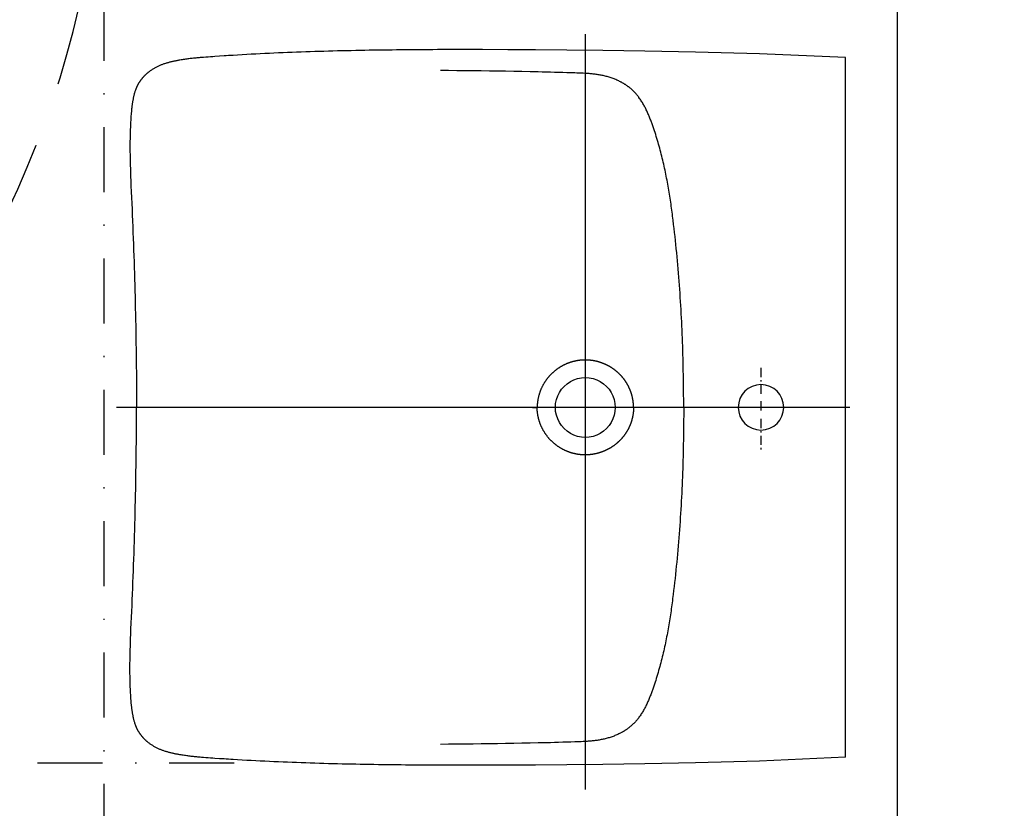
# Model space of a CAD drawing. Header units: millimetres. Extents: x 42924 to 92944, y -369470 to -179866.
# Tile 128 of 256: x 60004 to 60080, y -180898 to -180838. Entities that reach past the tile are written whole.
import ezdxf

# ---------------------------------------------------------------- set-up
doc = ezdxf.new("R2010")
doc.units = ezdxf.units.MM
doc.linetypes.add('216-500', pattern=[2.5, 1.5, -1])
doc.linetypes.add('STRICHPUNKTX2', pattern=[2, 1, -0.5, 0, -0.5])
doc.layers.get('0').update_dxf_attribs({"color": 8})
doc.layers.add('!! 2_proj ściany remont', color=8, linetype='Continuous')
doc.layers.add('!! 2_wypos-sanitarne', color=8, linetype='Continuous')
doc.layers.add('E_SAP_ZASIĘG', color=150, linetype='Continuous', plot=False)

# ---------------------------------------------------------------- blocks, each defined once
blk = doc.blocks.new('gvb')
at = {"linetype": 'STRICHPUNKTX2', "ltscale": 5}
for p, q in [((130664.969, 14667.746), (130664.969, 14497.746)), ((130654.969, 14507.746), (130824.969, 14507.746))]:
    blk.add_line(p, q, dxfattribs=at)
at = {"linetype": '216-500', "ltscale": 5}
blk.add_circle((130739.969, 14582.746), 75, dxfattribs=at)
blk = doc.blocks.new('A$Cfa5879fe')
for points in [[(-0.26899, -0.00001), (0.26899, 0.00001)], [(-0.269, -0.00004), (-0.27185, -0.06611), (-0.27328, -0.11534), (-0.27405, -0.15428), (-0.2745, -0.18653), (-0.27478, -0.21409), (-0.27495, -0.23818), (-0.27507, -0.25961), (-0.27513, -0.27892), (-0.27514, -0.28919)], [(0.269, -0.00004), (0.27186, -0.06611), (0.27328, -0.11533), (0.27406, -0.15427), (0.27451, -0.18652), (0.27479, -0.21408), (0.27496, -0.23818), (0.27507, -0.2596), (0.27514, -0.27891), (0.27515, -0.28918)], [(-0.03104, -0.06497), (-0.0322, -0.06497)], [(-0.0217, -0.06497), (-0.0287, -0.06497)], [(-0.0182, -0.06497), (-0.01937, -0.06497)], [(-0.00887, -0.06497), (-0.01587, -0.06497)], [(0.00475, -0.06495), (-0.00225, -0.06495)], [(0.01758, -0.06495), (0.01058, -0.06495)], [(0.02108, -0.06495), (0.01991, -0.06495)], [(0.03041, -0.06495), (0.02341, -0.06495)], [(-0.00005, -0.12438), (-0.00319, -0.12438), (-0.00632, -0.12439), (-0.00946, -0.12441), (-0.01259, -0.12444), (-0.01572, -0.12447), (-0.01886, -0.1245), (-0.02199, -0.12455), (-0.02512, -0.1246), (-0.02826, -0.12466), (-0.03139, -0.12472), (-0.03452, -0.12479), (-0.03766, -0.12487), (-0.04079, -0.12496), (-0.04392, -0.12505), (-0.04705, -0.12515), (-0.05019, -0.12526), (-0.05332, -0.12538), (-0.05645, -0.1255), (-0.05958, -0.12563), (-0.06271, -0.12577), (-0.06584, -0.12592), (-0.06897, -0.12607), (-0.0721, -0.12624), (-0.07523, -0.12641), (-0.07836, -0.12659), (-0.08149, -0.12677), (-0.08462, -0.12697), (-0.08774, -0.12718), (-0.09087, -0.12739), (-0.094, -0.12761), (-0.09712, -0.12784), (-0.10025, -0.12808), (-0.10337, -0.12833), (-0.10649, -0.12859), (-0.10961, -0.12886), (-0.11274, -0.12914), (-0.11586, -0.12943), (-0.11898, -0.12972), (-0.1221, -0.13003), (-0.12521, -0.13035), (-0.12833, -0.13067), (-0.13145, -0.13101), (-0.13456, -0.13135), (-0.13767, -0.13171), (-0.14079, -0.13208), (-0.1439, -0.13246), (-0.14545, -0.13265), (-0.14701, -0.13285), (-0.14856, -0.13305), (-0.15011, -0.13326), (-0.15167, -0.13347), (-0.15322, -0.13368), (-0.15477, -0.1339), (-0.15632, -0.13412), (-0.15787, -0.13435), (-0.15942, -0.13458), (-0.16097, -0.13482), (-0.16252, -0.13506), (-0.16407, -0.13531), (-0.16561, -0.13556), (-0.16716, -0.13582), (-0.1687, -0.13608), (-0.17025, -0.13635), (-0.17179, -0.13663), (-0.17333, -0.13691), (-0.17487, -0.1372), (-0.17641, -0.13749), (-0.17795, -0.13779), (-0.17948, -0.1381), (-0.18102, -0.13842), (-0.18255, -0.13874), (-0.18408, -0.13907), (-0.18562, -0.13941), (-0.18714, -0.13975), (-0.18867, -0.1401), (-0.1902, -0.14046), (-0.19172, -0.14083), (-0.19324, -0.14121), (-0.19476, -0.14159), (-0.19628, -0.14198), (-0.19779, -0.14238), (-0.1993, -0.14279), (-0.20081, -0.14321), (-0.20232, -0.14364), (-0.20383, -0.14407), (-0.20533, -0.14452), (-0.20683, -0.14497), (-0.20833, -0.14543), (-0.20982, -0.1459), (-0.21131, -0.14638), (-0.2128, -0.14687), (-0.21429, -0.14737), (-0.21577, -0.14788), (-0.21725, -0.1484), (-0.21799, -0.14866), (-0.21872, -0.14893), (-0.21946, -0.1492), (-0.22019, -0.14947), (-0.22093, -0.14975), (-0.22166, -0.15003), (-0.22238, -0.15032), (-0.22311, -0.15061), (-0.22384, -0.15091), (-0.22456, -0.15121), (-0.22528, -0.15152), (-0.226, -0.15183), (-0.22671, -0.15215), (-0.22743, -0.15248), (-0.22814, -0.15281), (-0.22884, -0.15315), (-0.22955, -0.1535), (-0.23025, -0.15385), (-0.23094, -0.15421), (-0.23163, -0.15458), (-0.23232, -0.15496), (-0.233, -0.15534), (-0.23368, -0.15573), (-0.23435, -0.15614), (-0.23502, -0.15655), (-0.23568, -0.15697), (-0.23634, -0.1574), (-0.23699, -0.15784), (-0.23763, -0.15829), (-0.23826, -0.15875), (-0.23858, -0.15898), (-0.23889, -0.15922), (-0.2392, -0.15946), (-0.23951, -0.1597), (-0.23982, -0.15995), (-0.24012, -0.16019), (-0.24042, -0.16044), (-0.24072, -0.1607), (-0.24102, -0.16095), (-0.24131, -0.16121), (-0.24161, -0.16147), (-0.2419, -0.16173), (-0.24218, -0.162), (-0.24247, -0.16227), (-0.24275, -0.16254), (-0.24303, -0.16282), (-0.24331, -0.1631), (-0.24358, -0.16338), (-0.24385, -0.16366), (-0.24412, -0.16394), (-0.24438, -0.16423), (-0.24465, -0.16452), (-0.2449, -0.16482), (-0.24516, -0.16512), (-0.24541, -0.16542), (-0.24566, -0.16572), (-0.24591, -0.16602), (-0.24615, -0.16633), (-0.24639, -0.16664), (-0.24663, -0.16695), (-0.24686, -0.16727), (-0.24709, -0.16758), (-0.24732, -0.1679), (-0.24754, -0.16822), (-0.24776, -0.16855), (-0.24798, -0.16887), (-0.2482, -0.1692), (-0.24841, -0.16953), (-0.24862, -0.16986), (-0.24882, -0.1702), (-0.24903, -0.17053), (-0.24923, -0.17087), (-0.24943, -0.17121), (-0.24962, -0.17155), (-0.24981, -0.17189), (-0.25, -0.17223), (-0.25019, -0.17258), (-0.25037, -0.17292), (-0.25073, -0.17362), (-0.25107, -0.17433), (-0.25141, -0.17503), (-0.25173, -0.17575), (-0.25204, -0.17647), (-0.25234, -0.17719), (-0.25263, -0.17792), (-0.25291, -0.17865), (-0.25318, -0.17939), (-0.25344, -0.18013), (-0.25368, -0.18087), (-0.25392, -0.18162), (-0.25414, -0.18237), (-0.25436, -0.18312), (-0.25456, -0.18388), (-0.25475, -0.18464), (-0.25494, -0.1854), (-0.25511, -0.18617), (-0.25528, -0.18693), (-0.25543, -0.1877), (-0.25558, -0.18847), (-0.25571, -0.18924), (-0.25584, -0.19002), (-0.25596, -0.19079), (-0.25607, -0.19157), (-0.25617, -0.19234), (-0.25627, -0.19312), (-0.25636, -0.1939), (-0.25644, -0.19468), (-0.25651, -0.19546), (-0.25658, -0.19624), (-0.25665, -0.19702), (-0.25671, -0.1978), (-0.25676, -0.19858), (-0.25681, -0.19937), (-0.25686, -0.20015), (-0.25694, -0.20171), (-0.25701, -0.20328), (-0.25708, -0.20484), (-0.25713, -0.20641), (-0.25719, -0.20798), (-0.25729, -0.21111), (-0.25739, -0.21424), (-0.25748, -0.21737), (-0.25757, -0.22051), (-0.25766, -0.22364), (-0.25774, -0.22677), (-0.25782, -0.2299), (-0.25789, -0.23304), (-0.25797, -0.23617), (-0.2581, -0.24244), (-0.25822, -0.2487), (-0.25834, -0.25497), (-0.25844, -0.26124), (-0.25853, -0.2675), (-0.25862, -0.27377), (-0.2587, -0.28004), (-0.25878, -0.28631), (-0.25884, -0.29257), (-0.25891, -0.29884), (-0.25897, -0.30511), (-0.25902, -0.31138)], [(0.00007, -0.12438), (0.0032, -0.12438), (0.00633, -0.12439), (0.00947, -0.12441), (0.0126, -0.12444), (0.01573, -0.12447), (0.01887, -0.1245), (0.022, -0.12455), (0.02514, -0.1246), (0.02827, -0.12466), (0.0314, -0.12472), (0.03454, -0.12479), (0.03767, -0.12487), (0.0408, -0.12496), (0.04393, -0.12505), (0.04707, -0.12515), (0.0502, -0.12526), (0.05333, -0.12538), (0.05646, -0.1255), (0.05959, -0.12563), (0.06272, -0.12577), (0.06585, -0.12592), (0.06898, -0.12607), (0.07211, -0.12624), (0.07524, -0.12641), (0.07837, -0.12659), (0.0815, -0.12677), (0.08463, -0.12697), (0.08775, -0.12718), (0.09088, -0.12739), (0.09401, -0.12761), (0.09713, -0.12784), (0.10026, -0.12808), (0.10338, -0.12833), (0.1065, -0.12859), (0.10963, -0.12886), (0.11275, -0.12914), (0.11587, -0.12943), (0.11899, -0.12972), (0.12211, -0.13003), (0.12523, -0.13035), (0.12834, -0.13067), (0.13146, -0.13101), (0.13457, -0.13135), (0.13769, -0.13171), (0.1408, -0.13208), (0.14391, -0.13246), (0.14546, -0.13265), (0.14702, -0.13285), (0.14857, -0.13305), (0.15013, -0.13326), (0.15168, -0.13347), (0.15323, -0.13368), (0.15478, -0.1339), (0.15633, -0.13412), (0.15788, -0.13435), (0.15943, -0.13458), (0.16098, -0.13482), (0.16253, -0.13506), (0.16408, -0.13531), (0.16563, -0.13556), (0.16717, -0.13582), (0.16872, -0.13608), (0.17026, -0.13635), (0.1718, -0.13663), (0.17334, -0.13691), (0.17488, -0.1372), (0.17642, -0.13749), (0.17796, -0.13779), (0.1795, -0.1381), (0.18103, -0.13842), (0.18256, -0.13874), (0.1841, -0.13907), (0.18563, -0.13941), (0.18716, -0.13975), (0.18868, -0.1401), (0.19021, -0.14046), (0.19173, -0.14083), (0.19325, -0.14121), (0.19477, -0.14159), (0.19629, -0.14198), (0.1978, -0.14238), (0.19932, -0.14279), (0.20083, -0.14321), (0.20233, -0.14364), (0.20384, -0.14407), (0.20534, -0.14452), (0.20684, -0.14497), (0.20834, -0.14543), (0.20983, -0.1459), (0.21133, -0.14638), (0.21281, -0.14687), (0.2143, -0.14737), (0.21578, -0.14788), (0.21726, -0.1484), (0.218, -0.14866), (0.21874, -0.14893), (0.21947, -0.1492), (0.2202, -0.14947), (0.22094, -0.14975), (0.22167, -0.15003), (0.2224, -0.15032), (0.22312, -0.15061), (0.22385, -0.15091), (0.22457, -0.15121), (0.22529, -0.15152), (0.22601, -0.15183), (0.22673, -0.15215), (0.22744, -0.15248), (0.22815, -0.15281), (0.22886, -0.15315), (0.22956, -0.1535), (0.23026, -0.15385), (0.23095, -0.15421), (0.23165, -0.15458), (0.23233, -0.15496), (0.23302, -0.15534), (0.23369, -0.15573), (0.23437, -0.15614), (0.23503, -0.15655), (0.23569, -0.15697), (0.23635, -0.1574), (0.237, -0.15784), (0.23764, -0.15829), (0.23827, -0.15875), (0.23859, -0.15898), (0.2389, -0.15922), (0.23921, -0.15946), (0.23952, -0.1597), (0.23983, -0.15995), (0.24013, -0.16019), (0.24043, -0.16044), (0.24073, -0.1607), (0.24103, -0.16095), (0.24132, -0.16121), (0.24162, -0.16147), (0.24191, -0.16173), (0.24219, -0.162), (0.24248, -0.16227), (0.24276, -0.16254), (0.24304, -0.16282), (0.24332, -0.1631), (0.24359, -0.16338), (0.24386, -0.16366), (0.24413, -0.16394), (0.2444, -0.16423), (0.24466, -0.16452), (0.24492, -0.16482), (0.24517, -0.16512), (0.24542, -0.16542), (0.24567, -0.16572), (0.24592, -0.16602), (0.24616, -0.16633), (0.2464, -0.16664), (0.24664, -0.16695), (0.24687, -0.16727), (0.2471, -0.16758), (0.24733, -0.1679), (0.24755, -0.16822), (0.24778, -0.16855), (0.24799, -0.16887), (0.24821, -0.1692), (0.24842, -0.16953), (0.24863, -0.16986), (0.24884, -0.1702), (0.24904, -0.17053), (0.24924, -0.17087), (0.24944, -0.17121), (0.24963, -0.17155), (0.24982, -0.17189), (0.25001, -0.17223), (0.2502, -0.17258), (0.25038, -0.17292), (0.25074, -0.17362), (0.25108, -0.17433), (0.25142, -0.17503), (0.25174, -0.17575), (0.25205, -0.17647), (0.25236, -0.17719), (0.25265, -0.17792), (0.25293, -0.17865), (0.25319, -0.17939), (0.25345, -0.18013), (0.2537, -0.18087), (0.25393, -0.18162), (0.25416, -0.18237), (0.25437, -0.18312), (0.25457, -0.18388), (0.25477, -0.18464), (0.25495, -0.1854), (0.25512, -0.18617), (0.25529, -0.18693), (0.25544, -0.1877), (0.25559, -0.18847), (0.25573, -0.18924), (0.25585, -0.19002), (0.25597, -0.19079), (0.25608, -0.19157), (0.25619, -0.19234), (0.25628, -0.19312), (0.25637, -0.1939), (0.25645, -0.19468), (0.25653, -0.19546), (0.2566, -0.19624), (0.25666, -0.19702), (0.25672, -0.1978), (0.25677, -0.19858), (0.25682, -0.19937), (0.25687, -0.20015), (0.25695, -0.20171), (0.25703, -0.20328), (0.25709, -0.20484), (0.25715, -0.20641), (0.2572, -0.20798), (0.2573, -0.21111), (0.2574, -0.21424), (0.25749, -0.21737), (0.25758, -0.22051), (0.25767, -0.22364), (0.25775, -0.22677), (0.25783, -0.2299), (0.25791, -0.23304), (0.25798, -0.23617), (0.25811, -0.24244), (0.25823, -0.2487), (0.25835, -0.25497), (0.25845, -0.26124), (0.25855, -0.2675), (0.25863, -0.27377), (0.25871, -0.28004), (0.25879, -0.28631), (0.25886, -0.29257), (0.25892, -0.29884), (0.25898, -0.30511), (0.25904, -0.31138)], [(0.00001, -0.16287), (-0.00027, -0.16287), (-0.00055, -0.16288), (-0.00083, -0.16289), (-0.00111, -0.1629), (-0.00139, -0.16291), (-0.00167, -0.16293), (-0.00195, -0.16295), (-0.00223, -0.16297), (-0.0025, -0.16299), (-0.00278, -0.16301), (-0.00306, -0.16304), (-0.00334, -0.16307), (-0.00362, -0.1631), (-0.00389, -0.16313), (-0.00417, -0.16316), (-0.00445, -0.1632), (-0.00473, -0.16324), (-0.005, -0.16328), (-0.00528, -0.16332), (-0.00555, -0.16336), (-0.00583, -0.16341), (-0.0061, -0.16346), (-0.00638, -0.16351), (-0.00665, -0.16356), (-0.00693, -0.16361), (-0.0072, -0.16367), (-0.00747, -0.16373), (-0.00775, -0.16379), (-0.00802, -0.16385), (-0.00829, -0.16391), (-0.00856, -0.16398), (-0.00883, -0.16405), (-0.0091, -0.16412), (-0.00937, -0.16419), (-0.00964, -0.16427), (-0.00991, -0.16434), (-0.01018, -0.16442), (-0.01045, -0.1645), (-0.01071, -0.16458), (-0.01098, -0.16467), (-0.01125, -0.16476), (-0.01151, -0.16484), (-0.01178, -0.16494), (-0.01204, -0.16503), (-0.0123, -0.16512), (-0.01256, -0.16522), (-0.01283, -0.16532), (-0.01309, -0.16542), (-0.01335, -0.16552), (-0.0136, -0.16563), (-0.01386, -0.16573), (-0.01412, -0.16584), (-0.01438, -0.16595), (-0.01463, -0.16607), (-0.01489, -0.16618), (-0.01514, -0.1663), (-0.01539, -0.16642), (-0.01565, -0.16654), (-0.0159, -0.16666), (-0.01615, -0.16678), (-0.0164, -0.16691), (-0.01664, -0.16704), (-0.01689, -0.16717), (-0.01714, -0.1673), (-0.01738, -0.16744), (-0.01763, -0.16757), (-0.01787, -0.16771), (-0.01811, -0.16785), (-0.01835, -0.16799), (-0.01859, -0.16814), (-0.01883, -0.16828), (-0.01907, -0.16843), (-0.0193, -0.16858), (-0.01954, -0.16873), (-0.01977, -0.16888), (-0.02001, -0.16904), (-0.02024, -0.16919), (-0.02047, -0.16935), (-0.0207, -0.16951), (-0.02092, -0.16967), (-0.02115, -0.16984), (-0.02138, -0.17), (-0.0216, -0.17017), (-0.02182, -0.17034), (-0.02204, -0.17051), (-0.02226, -0.17068), (-0.02248, -0.17085), (-0.0227, -0.17103), (-0.02292, -0.17121), (-0.02313, -0.17139), (-0.02334, -0.17157), (-0.02356, -0.17175), (-0.02377, -0.17193), (-0.02398, -0.17212), (-0.02418, -0.1723), (-0.02439, -0.17249), (-0.02459, -0.17268), (-0.0248, -0.17287), (-0.025, -0.17307), (-0.0252, -0.17326), (-0.0254, -0.17346), (-0.0256, -0.17366), (-0.02579, -0.17385), (-0.02599, -0.17405), (-0.02618, -0.17426), (-0.02637, -0.17446), (-0.02656, -0.17467), (-0.02675, -0.17487), (-0.02694, -0.17508), (-0.02712, -0.17529), (-0.02731, -0.1755), (-0.02749, -0.17571), (-0.02767, -0.17592), (-0.02785, -0.17614), (-0.02802, -0.17635), (-0.0282, -0.17657), (-0.02837, -0.17679), (-0.02855, -0.17701), (-0.02872, -0.17723), (-0.02889, -0.17745), (-0.02905, -0.17768), (-0.02922, -0.1779), (-0.02938, -0.17813), (-0.02955, -0.17836), (-0.02971, -0.17858), (-0.02987, -0.17881), (-0.03002, -0.17904), (-0.03018, -0.17928), (-0.03033, -0.17951), (-0.03049, -0.17974), (-0.03064, -0.17998), (-0.03079, -0.18022), (-0.03093, -0.18045), (-0.03108, -0.18069), (-0.03122, -0.18093), (-0.03136, -0.18117), (-0.0315, -0.18141), (-0.03164, -0.18166), (-0.03178, -0.1819), (-0.03191, -0.18215), (-0.03204, -0.18239), (-0.03218, -0.18264), (-0.0323, -0.18289), (-0.03243, -0.18313), (-0.03256, -0.18338), (-0.03268, -0.18364), (-0.0328, -0.18389), (-0.03292, -0.18414), (-0.03304, -0.18439), (-0.03315, -0.18465), (-0.03327, -0.1849), (-0.03338, -0.18516), (-0.03349, -0.18542), (-0.0336, -0.18567), (-0.0337, -0.18593), (-0.03381, -0.18619), (-0.03391, -0.18645), (-0.03401, -0.18671), (-0.03411, -0.18697), (-0.0342, -0.18724), (-0.0343, -0.1875), (-0.03439, -0.18776), (-0.03448, -0.18803), (-0.03457, -0.18829), (-0.03465, -0.18856), (-0.03474, -0.18882), (-0.03482, -0.18909), (-0.0349, -0.18936), (-0.03498, -0.18963), (-0.03506, -0.1899), (-0.03513, -0.19016), (-0.0352, -0.19043), (-0.03527, -0.1907), (-0.03534, -0.19098), (-0.03541, -0.19125), (-0.03547, -0.19152), (-0.03554, -0.19179), (-0.0356, -0.19206), (-0.03566, -0.19234), (-0.03571, -0.19261), (-0.03577, -0.19288), (-0.03582, -0.19316), (-0.03587, -0.19343), (-0.03592, -0.19371), (-0.03597, -0.19398), (-0.03602, -0.19426), (-0.03606, -0.19453), (-0.0361, -0.19481), (-0.03614, -0.19509), (-0.03618, -0.19536), (-0.03621, -0.19564), (-0.03624, -0.19592), (-0.03627, -0.1962), (-0.0363, -0.19647), (-0.03633, -0.19675), (-0.03635, -0.19703), (-0.03638, -0.19731), (-0.0364, -0.19759), (-0.03641, -0.19787), (-0.03643, -0.19815), (-0.03644, -0.19843), (-0.03646, -0.1987), (-0.03647, -0.19898), (-0.03647, -0.19926), (-0.03648, -0.19954), (-0.03648, -0.19982), (-0.03648, -0.2001), (-0.03648, -0.20038), (-0.03648, -0.20066), (-0.03647, -0.20094), (-0.03647, -0.20122), (-0.03646, -0.2015), (-0.03645, -0.20178), (-0.03643, -0.20206), (-0.03642, -0.20233), (-0.0364, -0.20261), (-0.03638, -0.20289), (-0.03635, -0.20317), (-0.03633, -0.20345), (-0.0363, -0.20373), (-0.03627, -0.204), (-0.03624, -0.20428), (-0.03621, -0.20456), (-0.03618, -0.20484), (-0.03614, -0.20511), (-0.0361, -0.20539), (-0.03606, -0.20567), (-0.03601, -0.20594), (-0.03597, -0.20622), (-0.03592, -0.2065), (-0.03587, -0.20677), (-0.03582, -0.20705), (-0.03576, -0.20732), (-0.03571, -0.2076), (-0.03565, -0.20787), (-0.03559, -0.20814), (-0.03552, -0.20842), (-0.03546, -0.20869), (-0.03539, -0.20896), (-0.03532, -0.20923), (-0.03525, -0.2095), (-0.03518, -0.20977), (-0.0351, -0.21004), (-0.03502, -0.21031), (-0.03495, -0.21058), (-0.03486, -0.21085), (-0.03478, -0.21112), (-0.0347, -0.21138), (-0.03461, -0.21165), (-0.03452, -0.21191), (-0.03443, -0.21218), (-0.03433, -0.21244), (-0.03424, -0.2127), (-0.03414, -0.21297), (-0.03404, -0.21323), (-0.03394, -0.21349), (-0.03381, -0.21381), (-0.03368, -0.21412), (-0.03355, -0.21444), (-0.03341, -0.21475), (-0.03327, -0.21506), (-0.03313, -0.21538), (-0.03299, -0.21569), (-0.03284, -0.216), (-0.03269, -0.2163), (-0.03254, -0.21661), (-0.03238, -0.21692), (-0.03222, -0.21722), (-0.03206, -0.21752), (-0.0319, -0.21782), (-0.03173, -0.21812), (-0.03156, -0.21842), (-0.03139, -0.21872), (-0.03122, -0.21901), (-0.03104, -0.2193), (-0.03086, -0.21959), (-0.03068, -0.21988), (-0.03049, -0.22017), (-0.0303, -0.22046), (-0.03011, -0.22074), (-0.02992, -0.22103), (-0.02972, -0.22131), (-0.02953, -0.22159), (-0.02932, -0.22186), (-0.02912, -0.22214), (-0.02892, -0.22241), (-0.02871, -0.22268), (-0.0285, -0.22295), (-0.02828, -0.22322), (-0.02807, -0.22349), (-0.02785, -0.22375), (-0.02763, -0.22401), (-0.02741, -0.22427), (-0.02718, -0.22453), (-0.02695, -0.22479), (-0.02672, -0.22504), (-0.02649, -0.22529), (-0.02626, -0.22554), (-0.02602, -0.22579), (-0.02578, -0.22603), (-0.02554, -0.22628), (-0.02529, -0.22652), (-0.02505, -0.22675), (-0.0248, -0.22699), (-0.02455, -0.22722), (-0.0243, -0.22746), (-0.02404, -0.22768), (-0.02379, -0.22791), (-0.02353, -0.22814), (-0.02327, -0.22836), (-0.023, -0.22858), (-0.02274, -0.22879), (-0.02247, -0.22901), (-0.0222, -0.22922), (-0.02193, -0.22943), (-0.02166, -0.22964), (-0.02139, -0.22984), (-0.02111, -0.23005), (-0.02083, -0.23024), (-0.02055, -0.23044), (-0.02027, -0.23064), (-0.01999, -0.23083), (-0.0197, -0.23102), (-0.01941, -0.2312), (-0.01912, -0.23139), (-0.01883, -0.23157), (-0.01854, -0.23175), (-0.01825, -0.23192), (-0.01795, -0.2321), (-0.01766, -0.23227), (-0.01736, -0.23243), (-0.01706, -0.2326), (-0.01675, -0.23276), (-0.01645, -0.23292), (-0.01615, -0.23308), (-0.01584, -0.23323), (-0.01553, -0.23338), (-0.01522, -0.23353), (-0.01491, -0.23367), (-0.0146, -0.23381), (-0.01429, -0.23395), (-0.01397, -0.23409), (-0.01366, -0.23422), (-0.01334, -0.23435), (-0.01302, -0.23448), (-0.0127, -0.2346), (-0.01238, -0.23472), (-0.01206, -0.23484), (-0.01174, -0.23496), (-0.01142, -0.23507), (-0.01109, -0.23518), (-0.01077, -0.23528), (-0.01044, -0.23539), (-0.01011, -0.23549), (-0.00978, -0.23558), (-0.00946, -0.23568), (-0.00913, -0.23577), (-0.00879, -0.23586), (-0.00846, -0.23594), (-0.00813, -0.23602), (-0.0078, -0.2361), (-0.00746, -0.23618), (-0.00713, -0.23625), (-0.00679, -0.23632), (-0.00646, -0.23638), (-0.00612, -0.23645), (-0.00578, -0.23651), (-0.00545, -0.23656), (-0.00511, -0.23662), (-0.00477, -0.23667), (-0.00443, -0.23672), (-0.00409, -0.23676), (-0.00375, -0.2368), (-0.00341, -0.23684), (-0.00307, -0.23687), (-0.00273, -0.23691), (-0.00239, -0.23693), (-0.00204, -0.23696), (-0.0017, -0.23698), (-0.00136, -0.237), (-0.00102, -0.23702), (-0.00068, -0.23703), (-0.00034, -0.23704), (0.00001, -0.23705), (0.00001, -0.23705)], [(0, -0.16287), (0.00028, -0.16287), (0.00056, -0.16288), (0.00084, -0.16289), (0.00111, -0.1629), (0.00139, -0.16291), (0.00167, -0.16293), (0.00195, -0.16295), (0.00223, -0.16297), (0.00251, -0.16299), (0.00279, -0.16301), (0.00307, -0.16304), (0.00334, -0.16307), (0.00362, -0.1631), (0.0039, -0.16313), (0.00418, -0.16316), (0.00445, -0.1632), (0.00473, -0.16324), (0.00501, -0.16327), (0.00528, -0.16332), (0.00556, -0.16336), (0.00583, -0.16341), (0.00611, -0.16346), (0.00638, -0.16351), (0.00666, -0.16356), (0.00693, -0.16361), (0.00721, -0.16367), (0.00748, -0.16373), (0.00775, -0.16379), (0.00803, -0.16385), (0.0083, -0.16391), (0.00857, -0.16398), (0.00884, -0.16405), (0.00911, -0.16412), (0.00938, -0.16419), (0.00965, -0.16427), (0.00992, -0.16434), (0.01019, -0.16442), (0.01045, -0.1645), (0.01072, -0.16458), (0.01099, -0.16467), (0.01125, -0.16476), (0.01152, -0.16484), (0.01178, -0.16494), (0.01204, -0.16503), (0.01231, -0.16512), (0.01257, -0.16522), (0.01283, -0.16532), (0.01309, -0.16542), (0.01335, -0.16552), (0.01361, -0.16563), (0.01387, -0.16573), (0.01413, -0.16584), (0.01438, -0.16595), (0.01464, -0.16607), (0.01489, -0.16618), (0.01515, -0.1663), (0.0154, -0.16642), (0.01565, -0.16654), (0.0159, -0.16666), (0.01615, -0.16678), (0.0164, -0.16691), (0.01665, -0.16704), (0.0169, -0.16717), (0.01714, -0.1673), (0.01739, -0.16744), (0.01763, -0.16757), (0.01787, -0.16771), (0.01812, -0.16785), (0.01836, -0.16799), (0.0186, -0.16814), (0.01884, -0.16828), (0.01907, -0.16843), (0.01931, -0.16858), (0.01954, -0.16873), (0.01978, -0.16888), (0.02001, -0.16904), (0.02024, -0.16919), (0.02047, -0.16935), (0.0207, -0.16951), (0.02093, -0.16967), (0.02116, -0.16984), (0.02138, -0.17), (0.0216, -0.17017), (0.02183, -0.17034), (0.02205, -0.17051), (0.02227, -0.17068), (0.02249, -0.17085), (0.02271, -0.17103), (0.02292, -0.17121), (0.02314, -0.17138), (0.02335, -0.17157), (0.02356, -0.17175), (0.02377, -0.17193), (0.02398, -0.17212), (0.02419, -0.1723), (0.02439, -0.17249), (0.0246, -0.17268), (0.0248, -0.17287), (0.025, -0.17307), (0.02521, -0.17326), (0.0254, -0.17346), (0.0256, -0.17365), (0.0258, -0.17385), (0.02599, -0.17405), (0.02619, -0.17426), (0.02638, -0.17446), (0.02657, -0.17466), (0.02675, -0.17487), (0.02694, -0.17508), (0.02713, -0.17529), (0.02731, -0.1755), (0.02749, -0.17571), (0.02767, -0.17592), (0.02785, -0.17614), (0.02803, -0.17635), (0.0282, -0.17657), (0.02838, -0.17679), (0.02855, -0.17701), (0.02872, -0.17723), (0.02889, -0.17745), (0.02906, -0.17768), (0.02922, -0.1779), (0.02939, -0.17813), (0.02955, -0.17835), (0.02971, -0.17858), (0.02987, -0.17881), (0.03003, -0.17904), (0.03018, -0.17928), (0.03034, -0.17951), (0.03049, -0.17974), (0.03064, -0.17998), (0.03079, -0.18021), (0.03094, -0.18045), (0.03108, -0.18069), (0.03123, -0.18093), (0.03137, -0.18117), (0.03151, -0.18141), (0.03165, -0.18166), (0.03178, -0.1819), (0.03192, -0.18214), (0.03205, -0.18239), (0.03218, -0.18264), (0.03231, -0.18289), (0.03244, -0.18313), (0.03256, -0.18338), (0.03268, -0.18363), (0.03281, -0.18389), (0.03293, -0.18414), (0.03304, -0.18439), (0.03316, -0.18465), (0.03327, -0.1849), (0.03338, -0.18516), (0.03349, -0.18541), (0.0336, -0.18567), (0.03371, -0.18593), (0.03381, -0.18619), (0.03391, -0.18645), (0.03401, -0.18671), (0.03411, -0.18697), (0.03421, -0.18723), (0.0343, -0.1875), (0.0344, -0.18776), (0.03449, -0.18803), (0.03457, -0.18829), (0.03466, -0.18856), (0.03474, -0.18882), (0.03483, -0.18909), (0.03491, -0.18936), (0.03499, -0.18963), (0.03506, -0.18989), (0.03514, -0.19016), (0.03521, -0.19043), (0.03528, -0.1907), (0.03535, -0.19097), (0.03542, -0.19125), (0.03548, -0.19152), (0.03554, -0.19179), (0.0356, -0.19206), (0.03566, -0.19234), (0.03572, -0.19261), (0.03578, -0.19288), (0.03583, -0.19316), (0.03588, -0.19343), (0.03593, -0.19371), (0.03598, -0.19398), (0.03602, -0.19426), (0.03606, -0.19453), (0.0361, -0.19481), (0.03614, -0.19509), (0.03618, -0.19536), (0.03622, -0.19564), (0.03625, -0.19592), (0.03628, -0.1962), (0.03631, -0.19647), (0.03633, -0.19675), (0.03636, -0.19703), (0.03638, -0.19731), (0.0364, -0.19759), (0.03642, -0.19787), (0.03644, -0.19815), (0.03645, -0.19842), (0.03646, -0.1987), (0.03647, -0.19898), (0.03648, -0.19926), (0.03648, -0.19954), (0.03649, -0.19982), (0.03649, -0.2001), (0.03649, -0.20038), (0.03648, -0.20066), (0.03648, -0.20094), (0.03647, -0.20122), (0.03646, -0.2015), (0.03645, -0.20178), (0.03644, -0.20205), (0.03642, -0.20233), (0.0364, -0.20261), (0.03638, -0.20289), (0.03636, -0.20317), (0.03634, -0.20345), (0.03631, -0.20373), (0.03628, -0.204), (0.03625, -0.20428), (0.03622, -0.20456), (0.03618, -0.20484), (0.03614, -0.20511), (0.0361, -0.20539), (0.03606, -0.20567), (0.03602, -0.20594), (0.03597, -0.20622), (0.03592, -0.2065), (0.03587, -0.20677), (0.03582, -0.20705), (0.03577, -0.20732), (0.03571, -0.2076), (0.03565, -0.20787), (0.03559, -0.20814), (0.03553, -0.20842), (0.03546, -0.20869), (0.0354, -0.20896), (0.03533, -0.20923), (0.03526, -0.2095), (0.03518, -0.20977), (0.03511, -0.21004), (0.03503, -0.21031), (0.03495, -0.21058), (0.03487, -0.21085), (0.03479, -0.21112), (0.0347, -0.21138), (0.03461, -0.21165), (0.03452, -0.21191), (0.03443, -0.21218), (0.03434, -0.21244), (0.03424, -0.2127), (0.03415, -0.21297), (0.03405, -0.21323), (0.03394, -0.21349), (0.03382, -0.2138), (0.03369, -0.21412), (0.03355, -0.21444), (0.03342, -0.21475), (0.03328, -0.21506), (0.03314, -0.21538), (0.03299, -0.21569), (0.03285, -0.216), (0.0327, -0.2163), (0.03254, -0.21661), (0.03239, -0.21691), (0.03223, -0.21722), (0.03207, -0.21752), (0.03191, -0.21782), (0.03174, -0.21812), (0.03157, -0.21842), (0.0314, -0.21871), (0.03122, -0.21901), (0.03105, -0.2193), (0.03087, -0.21959), (0.03068, -0.21988), (0.0305, -0.22017), (0.03031, -0.22046), (0.03012, -0.22074), (0.02993, -0.22102), (0.02973, -0.22131), (0.02953, -0.22158), (0.02933, -0.22186), (0.02913, -0.22214), (0.02892, -0.22241), (0.02871, -0.22268), (0.0285, -0.22295), (0.02829, -0.22322), (0.02807, -0.22349), (0.02786, -0.22375), (0.02763, -0.22401), (0.02741, -0.22427), (0.02719, -0.22453), (0.02696, -0.22478), (0.02673, -0.22504), (0.0265, -0.22529), (0.02626, -0.22554), (0.02602, -0.22579), (0.02579, -0.22603), (0.02554, -0.22627), (0.0253, -0.22652), (0.02505, -0.22675), (0.02481, -0.22699), (0.02456, -0.22722), (0.0243, -0.22745), (0.02405, -0.22768), (0.02379, -0.22791), (0.02353, -0.22814), (0.02327, -0.22836), (0.02301, -0.22858), (0.02275, -0.22879), (0.02248, -0.22901), (0.02221, -0.22922), (0.02194, -0.22943), (0.02167, -0.22964), (0.02139, -0.22984), (0.02112, -0.23004), (0.02084, -0.23024), (0.02056, -0.23044), (0.02028, -0.23064), (0.01999, -0.23083), (0.01971, -0.23102), (0.01942, -0.2312), (0.01913, -0.23139), (0.01884, -0.23157), (0.01855, -0.23175), (0.01825, -0.23192), (0.01796, -0.2321), (0.01766, -0.23227), (0.01736, -0.23243), (0.01706, -0.2326), (0.01676, -0.23276), (0.01646, -0.23292), (0.01615, -0.23307), (0.01585, -0.23323), (0.01554, -0.23338), (0.01523, -0.23353), (0.01492, -0.23367), (0.01461, -0.23381), (0.0143, -0.23395), (0.01398, -0.23409), (0.01367, -0.23422), (0.01335, -0.23435), (0.01303, -0.23448), (0.01271, -0.2346), (0.01239, -0.23472), (0.01207, -0.23484), (0.01175, -0.23496), (0.01142, -0.23507), (0.0111, -0.23518), (0.01077, -0.23528), (0.01045, -0.23539), (0.01012, -0.23549), (0.00979, -0.23558), (0.00946, -0.23568), (0.00913, -0.23577), (0.0088, -0.23586), (0.00847, -0.23594), (0.00814, -0.23602), (0.0078, -0.2361), (0.00747, -0.23618), (0.00713, -0.23625), (0.0068, -0.23632), (0.00646, -0.23638), (0.00613, -0.23645), (0.00579, -0.23651), (0.00545, -0.23656), (0.00511, -0.23662), (0.00477, -0.23667), (0.00444, -0.23672), (0.0041, -0.23676), (0.00376, -0.2368), (0.00342, -0.23684), (0.00308, -0.23687), (0.00273, -0.23691), (0.00239, -0.23693), (0.00205, -0.23696), (0.00171, -0.23698), (0.00137, -0.237), (0.00103, -0.23702), (0.00068, -0.23703), (0.00034, -0.23704), (0, -0.23705)], [(0.00001, -0.16287), (0.00001, -0.16287)], [(0.00001, -0.24051), (0.00001, -0.23705)], [(0.00001, -0.24051), (0.00001, -0.24051)], [(-0.27514, -0.28919), (-0.27514, -0.29268), (-0.27514, -0.29617), (-0.27514, -0.29967), (-0.27513, -0.30316), (-0.27512, -0.30665), (-0.27511, -0.31014), (-0.2751, -0.31364), (-0.27509, -0.31713), (-0.27507, -0.32062), (-0.27505, -0.32412), (-0.27503, -0.32761), (-0.275, -0.3311), (-0.27497, -0.33459), (-0.27494, -0.33809), (-0.27491, -0.34158), (-0.27487, -0.34507), (-0.27483, -0.34857), (-0.27479, -0.35206), (-0.27474, -0.35555), (-0.27469, -0.35904), (-0.27463, -0.36254), (-0.27458, -0.36603), (-0.27452, -0.36952), (-0.27445, -0.37301), (-0.27438, -0.37651), (-0.27431, -0.38), (-0.27423, -0.38349), (-0.27415, -0.38698), (-0.27407, -0.39047), (-0.27398, -0.39397), (-0.27389, -0.39746), (-0.27379, -0.40095), (-0.27368, -0.40444), (-0.27358, -0.40793), (-0.27346, -0.41142), (-0.27335, -0.41491), (-0.27323, -0.41841), (-0.2731, -0.4219), (-0.27297, -0.42539), (-0.27283, -0.42888), (-0.27269, -0.43237), (-0.27254, -0.43586), (-0.27238, -0.43935), (-0.27222, -0.44284), (-0.27206, -0.44632), (-0.27189, -0.44981), (-0.27171, -0.4533), (-0.27152, -0.45679), (-0.27133, -0.46028), (-0.27114, -0.46377), (-0.27093, -0.46725), (-0.27072, -0.47074), (-0.27061, -0.47248), (-0.2705, -0.47423), (-0.27039, -0.47597), (-0.27028, -0.47771), (-0.27005, -0.4812), (-0.26981, -0.48468), (-0.26969, -0.48642), (-0.26956, -0.48817), (-0.26944, -0.48991), (-0.2693, -0.49165), (-0.26917, -0.49339), (-0.2691, -0.49426), (-0.26903, -0.49513), (-0.26895, -0.496), (-0.26888, -0.49687), (-0.2688, -0.49774), (-0.26872, -0.49861), (-0.26863, -0.49948), (-0.26855, -0.50035), (-0.26846, -0.50122), (-0.26836, -0.50208), (-0.26826, -0.50295), (-0.26816, -0.50382), (-0.26806, -0.50469), (-0.26795, -0.50555), (-0.26783, -0.50642), (-0.26772, -0.50728), (-0.26759, -0.50815), (-0.26746, -0.50901), (-0.26733, -0.50988), (-0.26719, -0.51074), (-0.26704, -0.5116), (-0.26689, -0.51246), (-0.26679, -0.51301), (-0.26669, -0.51356), (-0.26659, -0.51411), (-0.26648, -0.51466), (-0.26637, -0.51521), (-0.26625, -0.51576), (-0.26613, -0.51631), (-0.26601, -0.51686), (-0.26589, -0.5174), (-0.26576, -0.51795), (-0.26563, -0.51849), (-0.26549, -0.51904), (-0.26536, -0.51958), (-0.26521, -0.52012), (-0.26506, -0.52066), (-0.26491, -0.5212), (-0.26475, -0.52174), (-0.26459, -0.52228), (-0.26442, -0.52281), (-0.26425, -0.52334), (-0.26407, -0.52388), (-0.26388, -0.52441), (-0.26369, -0.52493), (-0.2635, -0.52546), (-0.26329, -0.52598), (-0.26308, -0.5265), (-0.26287, -0.52702), (-0.26264, -0.52753), (-0.26242, -0.52804), (-0.26218, -0.52855), (-0.26194, -0.52906), (-0.26169, -0.52956), (-0.26143, -0.53006), (-0.26117, -0.53055), (-0.26089, -0.53105), (-0.26062, -0.53154), (-0.26033, -0.53202), (-0.26004, -0.5325), (-0.25974, -0.53298), (-0.25943, -0.53345), (-0.25912, -0.53391), (-0.2588, -0.53437), (-0.25847, -0.53483), (-0.25813, -0.53528), (-0.25779, -0.53573), (-0.25762, -0.53595), (-0.25744, -0.53617), (-0.25726, -0.53638), (-0.25708, -0.5366), (-0.2569, -0.53681), (-0.25672, -0.53703), (-0.25654, -0.53724), (-0.25635, -0.53745), (-0.25616, -0.53766), (-0.25597, -0.53786), (-0.25578, -0.53807), (-0.25558, -0.53827), (-0.25539, -0.53847), (-0.25519, -0.53867), (-0.25499, -0.53887), (-0.25479, -0.53906), (-0.25459, -0.53926), (-0.25439, -0.53945), (-0.25418, -0.53964), (-0.25397, -0.53983), (-0.25376, -0.54002), (-0.25355, -0.5402), (-0.25334, -0.54039), (-0.25313, -0.54057), (-0.25291, -0.54075), (-0.25269, -0.54092), (-0.25248, -0.5411), (-0.25226, -0.54127), (-0.25203, -0.54144), (-0.25181, -0.54161), (-0.25158, -0.54178), (-0.25136, -0.54195), (-0.25113, -0.54211), (-0.2509, -0.54227), (-0.25067, -0.54243), (-0.25044, -0.54258), (-0.2502, -0.54274), (-0.24997, -0.54289), (-0.24973, -0.54304), (-0.24949, -0.54319), (-0.24925, -0.54333), (-0.24901, -0.54348), (-0.24877, -0.54362), (-0.24852, -0.54375), (-0.24828, -0.54389), (-0.24803, -0.54402), (-0.24778, -0.54415), (-0.24753, -0.54428), (-0.24728, -0.54441), (-0.24703, -0.54453), (-0.24678, -0.54465), (-0.24652, -0.54477), (-0.24627, -0.54489), (-0.24601, -0.545), (-0.24575, -0.54511), (-0.24549, -0.54522), (-0.24524, -0.54533), (-0.24497, -0.54543), (-0.24471, -0.54554), (-0.24445, -0.54563), (-0.24419, -0.54573), (-0.24392, -0.54583), (-0.24339, -0.54601), (-0.24286, -0.54619), (-0.24233, -0.54635), (-0.24179, -0.54651), (-0.24125, -0.54667), (-0.24071, -0.54681), (-0.24017, -0.54696), (-0.23962, -0.54709), (-0.23908, -0.54722), (-0.23853, -0.54734), (-0.23798, -0.54746), (-0.23743, -0.54757), (-0.23688, -0.54768), (-0.23633, -0.54779), (-0.23578, -0.54789), (-0.23523, -0.54798), (-0.23467, -0.54807), (-0.23412, -0.54816), (-0.23357, -0.54825), (-0.23301, -0.54833), (-0.23246, -0.54841), (-0.2319, -0.54848), (-0.23135, -0.54855), (-0.23079, -0.54862), (-0.23023, -0.54868), (-0.22967, -0.54875), (-0.22912, -0.5488), (-0.22856, -0.54886), (-0.22744, -0.54897), (-0.22633, -0.54907), (-0.22521, -0.54916), (-0.22409, -0.54924), (-0.22297, -0.54932), (-0.22186, -0.54939), (-0.22074, -0.54946), (-0.21962, -0.54952), (-0.2185, -0.54958), (-0.21738, -0.54964), (-0.21626, -0.54969), (-0.21514, -0.54974), (-0.21402, -0.54978), (-0.2129, -0.54982), (-0.21178, -0.54986), (-0.21066, -0.54989), (-0.20954, -0.54992), (-0.20842, -0.54994), (-0.20729, -0.54996), (-0.20617, -0.54998), (-0.20505, -0.54999), (-0.20393, -0.55), (-0.20281, -0.55001), (-0.20169, -0.55002), (-0.20057, -0.55002), (-0.19945, -0.55002), (-0.19833, -0.55001), (-0.19721, -0.55), (-0.19608, -0.54999), (-0.19496, -0.54998), (-0.19384, -0.54997), (-0.19272, -0.54995), (-0.19048, -0.54991), (-0.18824, -0.54986), (-0.186, -0.5498), (-0.18376, -0.54973), (-0.18152, -0.54966), (-0.17928, -0.54958), (-0.17704, -0.5495), (-0.17479, -0.54941), (-0.17255, -0.54932), (-0.17031, -0.54923), (-0.16584, -0.54903), (-0.16136, -0.54883), (-0.15688, -0.54863), (-0.1524, -0.54844), (-0.14792, -0.54825), (-0.14344, -0.54806), (-0.13896, -0.54788), (-0.13448, -0.54771), (-0.12999, -0.54754), (-0.12551, -0.54737), (-0.12103, -0.54721), (-0.11655, -0.54706), (-0.11207, -0.54691), (-0.10759, -0.54676), (-0.10311, -0.54662), (-0.09862, -0.54649), (-0.09414, -0.54636), (-0.08966, -0.54624), (-0.08518, -0.54612), (-0.0807, -0.54601), (-0.07621, -0.5459), (-0.07173, -0.5458), (-0.06725, -0.5457), (-0.06276, -0.54561), (-0.05828, -0.54553), (-0.0538, -0.54545), (-0.04931, -0.54538), (-0.04483, -0.54531), (-0.04035, -0.54525), (-0.03586, -0.5452), (-0.03138, -0.54515), (-0.0269, -0.54511), (-0.02241, -0.54507), (-0.01793, -0.54504), (-0.01345, -0.54502), (-0.00896, -0.54501), (-0.00448, -0.545), (0.00001, -0.54499), (0.00002, -0.54499)], [(0.27515, -0.28918), (0.27515, -0.29267), (0.27515, -0.29617), (0.27514, -0.29966), (0.27514, -0.30315), (0.27513, -0.30665), (0.27512, -0.31014), (0.27511, -0.31363), (0.27509, -0.31712), (0.27508, -0.32062), (0.27506, -0.32411), (0.27503, -0.3276), (0.27501, -0.3311), (0.27498, -0.33459), (0.27495, -0.33808), (0.27492, -0.34157), (0.27488, -0.34507), (0.27484, -0.34856), (0.2748, -0.35205), (0.27475, -0.35555), (0.2747, -0.35904), (0.27464, -0.36253), (0.27459, -0.36602), (0.27453, -0.36952), (0.27446, -0.37301), (0.27439, -0.3765), (0.27432, -0.37999), (0.27424, -0.38348), (0.27416, -0.38698), (0.27408, -0.39047), (0.27399, -0.39396), (0.2739, -0.39745), (0.2738, -0.40094), (0.27369, -0.40444), (0.27359, -0.40793), (0.27348, -0.41142), (0.27336, -0.41491), (0.27324, -0.4184), (0.27311, -0.42189), (0.27298, -0.42538), (0.27284, -0.42887), (0.2727, -0.43236), (0.27255, -0.43585), (0.27239, -0.43934), (0.27223, -0.44283), (0.27207, -0.44632), (0.2719, -0.44981), (0.27172, -0.4533), (0.27153, -0.45678), (0.27134, -0.46027), (0.27115, -0.46376), (0.27094, -0.46725), (0.27073, -0.47073), (0.27063, -0.47248), (0.27052, -0.47422), (0.2704, -0.47596), (0.27029, -0.4777), (0.27006, -0.48119), (0.26982, -0.48467), (0.2697, -0.48642), (0.26957, -0.48816), (0.26945, -0.4899), (0.26932, -0.49164), (0.26918, -0.49338), (0.26911, -0.49425), (0.26904, -0.49512), (0.26897, -0.49599), (0.26889, -0.49686), (0.26881, -0.49773), (0.26873, -0.4986), (0.26865, -0.49947), (0.26856, -0.50034), (0.26847, -0.50121), (0.26837, -0.50208), (0.26828, -0.50295), (0.26818, -0.50381), (0.26807, -0.50468), (0.26796, -0.50555), (0.26785, -0.50641), (0.26773, -0.50728), (0.2676, -0.50814), (0.26748, -0.50901), (0.26734, -0.50987), (0.2672, -0.51073), (0.26706, -0.51159), (0.26691, -0.51245), (0.26681, -0.513), (0.2667, -0.51356), (0.2666, -0.51411), (0.26649, -0.51466), (0.26638, -0.51521), (0.26626, -0.51575), (0.26615, -0.5163), (0.26603, -0.51685), (0.2659, -0.5174), (0.26577, -0.51794), (0.26564, -0.51849), (0.26551, -0.51903), (0.26537, -0.51957), (0.26522, -0.52012), (0.26508, -0.52066), (0.26492, -0.5212), (0.26477, -0.52173), (0.2646, -0.52227), (0.26443, -0.52281), (0.26426, -0.52334), (0.26408, -0.52387), (0.2639, -0.5244), (0.26371, -0.52493), (0.26351, -0.52545), (0.26331, -0.52597), (0.2631, -0.52649), (0.26288, -0.52701), (0.26266, -0.52753), (0.26243, -0.52804), (0.26219, -0.52855), (0.26195, -0.52905), (0.2617, -0.52955), (0.26144, -0.53005), (0.26118, -0.53055), (0.26091, -0.53104), (0.26063, -0.53153), (0.26034, -0.53201), (0.26005, -0.53249), (0.25975, -0.53297), (0.25944, -0.53344), (0.25913, -0.53391), (0.25881, -0.53437), (0.25848, -0.53483), (0.25815, -0.53528), (0.2578, -0.53572), (0.25763, -0.53594), (0.25745, -0.53616), (0.25728, -0.53638), (0.2571, -0.53659), (0.25692, -0.53681), (0.25673, -0.53702), (0.25655, -0.53723), (0.25636, -0.53744), (0.25617, -0.53765), (0.25598, -0.53786), (0.25579, -0.53806), (0.2556, -0.53826), (0.2554, -0.53846), (0.25521, -0.53866), (0.25501, -0.53886), (0.25481, -0.53906), (0.2546, -0.53925), (0.2544, -0.53944), (0.25419, -0.53964), (0.25399, -0.53982), (0.25378, -0.54001), (0.25357, -0.5402), (0.25336, -0.54038), (0.25314, -0.54056), (0.25293, -0.54074), (0.25271, -0.54092), (0.25249, -0.54109), (0.25227, -0.54127), (0.25205, -0.54144), (0.25182, -0.54161), (0.2516, -0.54177), (0.25137, -0.54194), (0.25114, -0.5421), (0.25091, -0.54226), (0.25068, -0.54242), (0.25045, -0.54258), (0.25021, -0.54273), (0.24998, -0.54288), (0.24974, -0.54303), (0.2495, -0.54318), (0.24926, -0.54333), (0.24902, -0.54347), (0.24878, -0.54361), (0.24853, -0.54375), (0.24829, -0.54388), (0.24804, -0.54402), (0.24779, -0.54415), (0.24754, -0.54428), (0.24729, -0.5444), (0.24704, -0.54453), (0.24679, -0.54465), (0.24654, -0.54477), (0.24628, -0.54488), (0.24602, -0.545), (0.24577, -0.54511), (0.24551, -0.54522), (0.24525, -0.54532), (0.24499, -0.54543), (0.24473, -0.54553), (0.24446, -0.54563), (0.2442, -0.54573), (0.24394, -0.54582), (0.24341, -0.54601), (0.24288, -0.54618), (0.24234, -0.54635), (0.2418, -0.54651), (0.24126, -0.54666), (0.24072, -0.54681), (0.24018, -0.54695), (0.23963, -0.54708), (0.23909, -0.54721), (0.23854, -0.54734), (0.23799, -0.54745), (0.23745, -0.54757), (0.2369, -0.54768), (0.23634, -0.54778), (0.23579, -0.54788), (0.23524, -0.54798), (0.23469, -0.54807), (0.23413, -0.54816), (0.23358, -0.54824), (0.23303, -0.54832), (0.23247, -0.5484), (0.23191, -0.54847), (0.23136, -0.54855), (0.2308, -0.54861), (0.23025, -0.54868), (0.22969, -0.54874), (0.22913, -0.5488), (0.22857, -0.54886), (0.22746, -0.54896), (0.22634, -0.54906), (0.22522, -0.54915), (0.22411, -0.54924), (0.22299, -0.54931), (0.22187, -0.54939), (0.22075, -0.54946), (0.21963, -0.54952), (0.21851, -0.54958), (0.21739, -0.54963), (0.21627, -0.54969), (0.21515, -0.54973), (0.21403, -0.54978), (0.21291, -0.54982), (0.21179, -0.54985), (0.21067, -0.54988), (0.20955, -0.54991), (0.20843, -0.54994), (0.20731, -0.54996), (0.20619, -0.54997), (0.20507, -0.54999), (0.20395, -0.55), (0.20282, -0.55001), (0.2017, -0.55001), (0.20058, -0.55001), (0.19946, -0.55001), (0.19834, -0.55001), (0.19722, -0.55), (0.1961, -0.54999), (0.19498, -0.54998), (0.19386, -0.54996), (0.19274, -0.54994), (0.19049, -0.5499), (0.18825, -0.54985), (0.18601, -0.54979), (0.18377, -0.54973), (0.18153, -0.54966), (0.17929, -0.54958), (0.17705, -0.54949), (0.17481, -0.54941), (0.17257, -0.54932), (0.17033, -0.54922), (0.16585, -0.54903), (0.16137, -0.54883), (0.15689, -0.54863), (0.15241, -0.54843), (0.14793, -0.54824), (0.14345, -0.54806), (0.13897, -0.54788), (0.13449, -0.54771), (0.13001, -0.54754), (0.12553, -0.54737), (0.12105, -0.54721), (0.11657, -0.54706), (0.11208, -0.54691), (0.1076, -0.54676), (0.10312, -0.54662), (0.09864, -0.54649), (0.09416, -0.54636), (0.08967, -0.54624), (0.08519, -0.54612), (0.08071, -0.54601), (0.07623, -0.5459), (0.07174, -0.5458), (0.06726, -0.5457), (0.06278, -0.54561), (0.05829, -0.54553), (0.05381, -0.54545), (0.04933, -0.54538), (0.04484, -0.54531), (0.04036, -0.54525), (0.03588, -0.5452), (0.03139, -0.54515), (0.02691, -0.54511), (0.02243, -0.54507), (0.01794, -0.54504), (0.01346, -0.54502), (0.00897, -0.54501), (0.00449, -0.545), (0.00001, -0.54499)], [(0.00001, -0.545), (0.00002, -0.545)]]:
    blk.add_lwpolyline(points)
at = {"ltscale": 2}
for points in [[(0, 0.00345), (0.00002, -0.56024)], [(0.28695, -0.19999), (-0.29376, -0.19999)]]:
    blk.add_lwpolyline(points, dxfattribs=at)
for points in [[(0.00001, -0.17699, 1.000066), (0.00001, -0.22299)], [(0, -0.22299, 1.000066), (0, -0.17699)]]:
    blk.add_lwpolyline(points, format="xyb")
blk.add_circle((0.00009, -0.06497), 0.0175)

msp = doc.modelspace()

# ---------------------------------------------------------------- linework, layer by layer
at = {"layer": '!! 2_proj ściany remont'}
msp.add_lwpolyline([(60071.56735, -180941.3878), (60071.56735, -180653.3878)], dxfattribs=at)
at = {"layer": 'E_SAP_ZASIĘG'}
msp.add_circle((60076.8218, -181088.08994), 600, dxfattribs=at)

# ---------------------------------------------------------------- block references
at = {"layer": '!! 2_wypos-sanitarne', "xscale": -1}
msp.add_blockref('gvb', (190675.53592, -195402.6554), dxfattribs=at)
at = {"layer": '!! 2_wypos-sanitarne', "xscale": -100, "yscale": 100, "zscale": 100, "rotation": 270}
msp.add_blockref('A$Cfa5879fe', (60067.56735, -180867.56906), dxfattribs=at)

doc.saveas('drawing.dxf')
